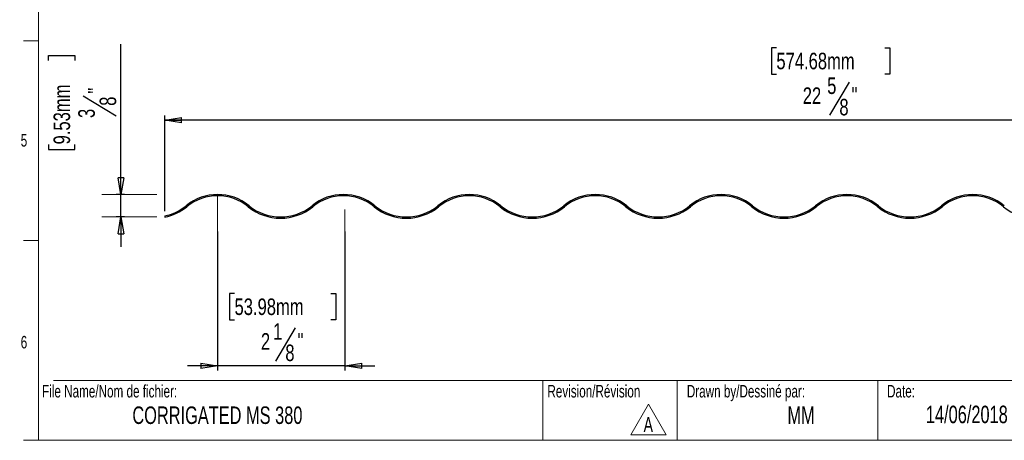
# Model space of a CAD drawing. Header units: inches. Extents: x -14.6 to 29, y 0.4 to 25.5.
# Tile 2 of 12: x 0.5 to 8.7, y 0.5 to 4. Entities that reach past the tile are written whole.
import ezdxf

# ---------------------------------------------------------------- set-up
doc = ezdxf.new("R2010")
doc.units = ezdxf.units.IN
doc.header["$MEASUREMENT"] = 0
doc.layers.add('FORMAT', color=7, linetype='Continuous')
doc.styles.add('SLDTEXTSTYLE0', font='TXT', dxfattribs={"width": 0.7})
doc.styles.add('SLDTEXTSTYLE3', font='TXT', dxfattribs={"width": 0.75})
doc.dimstyles.new('SLDDIMSTYLE1', dxfattribs={"dimtxt": 0.137795, "dimasz": 0.14, "dimexe": 0, "dimexo": 0.0625, "dimgap": 0.034449, "dimtad": 1, "dimdec": 6, "dimlfac": 2, "dimrnd": 1e-09, "dimzin": 12, "dimdsep": 46, "dimlunit": 5, "dimtxsty": 'SLDTEXTSTYLE3', "dimblk1": 'CLOSED', "dimblk2": 'CLOSED', "dimsah": 1, "dimcen": 0.09, "dimadec": 0, "dimazin": 3, "dimtfac": 1, "dimtmove": 0, "dimatfit": 0, "dimldrblk": 'CLOSED', "dimfxl": 1, "dimfrac": 2, "dimtolj": 1, "dimtzin": 12, "dimarcsym": 0})
doc.dimstyles.new('SLDDIMSTYLE2', dxfattribs={"dimtxt": 0.137795, "dimasz": 0.14, "dimexe": 0, "dimexo": 0.0625, "dimgap": 0.034449, "dimtad": 1, "dimdec": 6, "dimlfac": 2, "dimrnd": 1e-09, "dimzin": 12, "dimdsep": 46, "dimlunit": 5, "dimtxsty": 'SLDTEXTSTYLE3', "dimblk1": 'CLOSED', "dimblk2": 'CLOSED', "dimsah": 1, "dimcen": 0.09, "dimadec": 0, "dimazin": 3, "dimtfac": 1, "dimtdec": 3, "dimtofl": 0, "dimtmove": 0, "dimatfit": 3, "dimldrblk": 'CLOSED', "dimfxl": 1, "dimfrac": 2, "dimtolj": 1, "dimtzin": 12, "dimarcsym": 0})

# ---------------------------------------------------------------- blocks, each defined once
blk = doc.blocks.new('SW_NOTE_0')
at = {"color": 0, "linetype": 'Continuous', "lineweight": 0}
for p, q in [((-0.0979, 0.0134), (0.0493, 0.2684)), ((0.0493, 0.2684), (0.1966, 0.0134)), ((0.1966, 0.0134), (-0.0979, 0.0134))]:
    blk.add_line(p, q, dxfattribs=at)
at = {"color": 0, "linetype": 'Continuous', "lineweight": 0, "insert": (0.0488, 0.1611), "char_height": 0.125, "attachment_point": 2, "style": 'SLDTEXTSTYLE0'}
blk.add_mtext('A', dxfattribs=at)
blk = doc.blocks.new('_CLOSED')
at = {"color": 0, "linetype": 'ByBlock', "lineweight": -2}
for p, q in [((-1, 0.166667), (0, 0)), ((-1, 0.166667), (-1, -0.166667)), ((0, 0), (-1, -0.166667)), ((0, 0), (-1, 0))]:
    blk.add_line(p, q, dxfattribs=at)
blk = doc.blocks.new('_D')
at = {"layer": 'FORMAT'}
for p, q in [((2.119, 2.2581), (2.119, 1.0989)), ((3.1815, 2.2581), (3.1815, 1.0989)), ((2.2602, 1.7414), (2.2182, 1.7414)), ((2.2182, 1.7414), (2.2182, 1.5226)), ((3.0629, 1.7414), (3.1049, 1.7414)), ((3.1049, 1.7414), (3.1049, 1.5226)), ((2.2182, 1.5226), (2.2602, 1.5226)), ((3.1049, 1.5226), (3.0629, 1.5226)), ((2.7667, 1.4542), (2.6014, 1.1787)), ((2.119, 1.1383), (1.869, 1.1383)), ((3.1815, 1.1383), (2.119, 1.1383)), ((3.1815, 1.1383), (3.4315, 1.1383))]:
    blk.add_line(p, q, dxfattribs=at)
at = {"layer": 'FORMAT', "xscale": 0.14, "yscale": 0.14}
for p, rotation in [((2.119, 1.1383), 3.434999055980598e-12), ((3.1815, 1.1383), 180.0000000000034)]:
    blk.add_blockref('_CLOSED', p, dxfattribs=dict(at, rotation=rotation))
at = {"layer": 'FORMAT', "char_height": 0.1378, "attachment_point": 1, "style": 'SLDTEXTSTYLE3'}
for s, insert in [('53.98mm', (2.2602, 1.7002)), ('1', (2.5822, 1.4941)), ('2', (2.4804, 1.4114)), ('"', (2.7858, 1.4135)), ('8', (2.684, 1.3159))]:
    blk.add_mtext(s, dxfattribs=dict(at, insert=insert))
blk = doc.blocks.new('_D_1')
at = {"layer": 'FORMAT'}
for p, q in [((1.3126, 2.5677), (1.3126, 3.8214)), ((0.7095, 3.6865), (0.7095, 3.7285)), ((0.7095, 3.7285), (0.9283, 3.7285)), ((0.9283, 3.7285), (0.9283, 3.6865)), ((0.9966, 3.3903), (1.2722, 3.225)), ((0.7095, 2.9857), (0.7095, 2.9437)), ((0.9283, 2.9437), (0.9283, 2.9857)), ((0.7095, 2.9437), (0.9283, 2.9437)), ((1.3436, 2.5677), (1.2732, 2.5677)), ((1.3126, 2.3802), (1.3126, 2.5677)), ((1.3436, 2.3802), (1.2732, 2.3802)), ((1.3126, 2.3802), (1.3126, 2.1302))]:
    blk.add_line(p, q, dxfattribs=at)
at = {"layer": 'FORMAT', "xscale": 0.14, "yscale": 0.14}
for p, rotation in [((1.3126, 2.5677), 270.0000000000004), ((1.3126, 2.3802), 90.0000000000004)]:
    blk.add_blockref('_CLOSED', p, dxfattribs=dict(at, rotation=rotation))
at = {"layer": 'FORMAT', "char_height": 0.1378, "attachment_point": 1, "rotation": 90, "style": 'SLDTEXTSTYLE3'}
for s, insert in [('9.53mm', (0.7506, 2.9857)), ('"', (1.0373, 3.4095)), ('8', (1.135, 3.3077)), ('3', (0.9568, 3.2059))]:
    blk.add_mtext(s, dxfattribs=dict(at, insert=insert))
blk = doc.blocks.new('_D_2')
at = {"layer": 'FORMAT'}
for p, q in [((6.7801, 3.7913), (6.7381, 3.7913)), ((6.7381, 3.7913), (6.7381, 3.5726)), ((7.6845, 3.7913), (7.7265, 3.7913)), ((7.7265, 3.7913), (7.7265, 3.5726)), ((6.7381, 3.5726), (6.7801, 3.5726)), ((7.7265, 3.5726), (7.6845, 3.5726)), ((7.3884, 3.5042), (7.223, 3.2286)), ((1.6777, 2.4281), (1.6777, 3.2276)), ((12.9902, 2.4491), (12.9902, 3.2276)), ((12.9902, 3.1882), (1.6777, 3.1882))]:
    blk.add_line(p, q, dxfattribs=at)
at = {"layer": 'FORMAT', "xscale": 0.14, "yscale": 0.14, "rotation": 180.0000000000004}
blk.add_blockref('_CLOSED', (1.6777, 3.1882, 9.8425), dxfattribs=at)
at = {"layer": 'FORMAT', "xscale": 0.14, "yscale": 0.14}
blk.add_blockref('_CLOSED', (12.9902, 3.1882, 9.8425), dxfattribs=at)
at = {"layer": 'FORMAT', "char_height": 0.1378, "attachment_point": 1, "style": 'SLDTEXTSTYLE3'}
for s, insert in [('574.68mm', (6.7801, 3.7502)), ('5', (7.2039, 3.544)), ('22', (7.0002, 3.4614)), ('"', (7.4075, 3.4635)), ('8', (7.3057, 3.3659))]:
    blk.add_mtext(s, dxfattribs=dict(at, insert=insert))

msp = doc.modelspace()

# ---------------------------------------------------------------- linework, layer by layer
at = {"color": 7, "linetype": 'Continuous', "lineweight": 18}
for p, q in [((0.6262516, 10.51707317), (0.6262516, 0.51707317)), ((0.5012516, 3.8504065), (0.6262516, 3.8504065)), ((0.5012516, 2.18373984), (0.6262516, 2.18373984)), ((0.7512516, 1.01707317), (14.1262516, 1.01707317)), ((4.83168021, 1.01707317), (4.83168021, 0.51707317)), ((5.95393245, 1.01707317), (5.95393245, 0.51707317)), ((7.6262516, 1.01707317), (7.6262516, 0.51707317)), ((0.6262516, 0.51707317), (0.5012516, 0.51707317)), ((14.2512516, 0.51707317), (0.6262516, 0.51707317))]:
    msp.add_line(p, q, dxfattribs=at)
at = {"color": 7, "linetype": 'Continuous', "lineweight": 25}
msp.add_line((1.67772742, 2.3887151), (1.67772742, 2.37850945), dxfattribs=at)
for centre, radius, start, end in [((2.1189697, 2.15328683), 0.414375, 50.692351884, 129.307648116), ((2.1189697, 2.15328683), 0.404375, 50.692351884, 129.307648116), ((3.1689697, 2.15328683), 0.414375, 50.692351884, 129.307648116), ((3.1689697, 2.15328683), 0.404375, 50.692351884, 129.307648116), ((4.2189697, 2.15328683), 0.414375, 50.692351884, 129.307648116), ((4.2189697, 2.15328683), 0.404375, 50.692351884, 129.307648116), ((5.2689697, 2.15328683), 0.414375, 50.692351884, 129.307648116), ((5.2689697, 2.15328683), 0.404375, 50.692351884, 129.307648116), ((6.3189697, 2.15328683), 0.414375, 50.692351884, 129.307648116), ((6.3189697, 2.15328683), 0.404375, 50.692351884, 129.307648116), ((7.3689697, 2.15328683), 0.414375, 50.692351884, 129.307648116), ((7.3689697, 2.15328683), 0.404375, 50.692351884, 129.307648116), ((8.4189697, 2.15328683), 0.414375, 50.692351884, 129.307648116), ((8.4189697, 2.15328683), 0.404375, 50.692351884, 129.307648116), ((1.5939697, 2.79453683), 0.414375, 281.661558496, 309.307648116), ((1.5939697, 2.79453683), 0.424375, 281.383044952, 309.307648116), ((2.6439697, 2.79453683), 0.424375, 230.692351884, 309.307648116), ((2.6439697, 2.79453683), 0.414375, 230.692351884, 309.307648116), ((3.6939697, 2.79453683), 0.424375, 230.692351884, 309.307648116), ((3.6939697, 2.79453683), 0.414375, 230.692351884, 309.307648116), ((4.7439697, 2.79453683), 0.424375, 230.692351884, 309.307648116), ((4.7439697, 2.79453683), 0.414375, 230.692351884, 309.307648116), ((5.7939697, 2.79453683), 0.424375, 230.692351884, 309.307648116), ((5.7939697, 2.79453683), 0.414375, 230.692351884, 309.307648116), ((6.8439697, 2.79453683), 0.424375, 230.692351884, 309.307648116), ((6.8439697, 2.79453683), 0.414375, 230.692351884, 309.307648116), ((7.8939697, 2.79453683), 0.424375, 230.692351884, 309.307648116), ((7.8939697, 2.79453683), 0.414375, 230.692351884, 309.307648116), ((8.9439697, 2.79453683), 0.424375, 230.692351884, 309.307648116)]:
    msp.add_arc(centre, radius, start, end, dxfattribs=at)
at = {"layer": 'FORMAT', "color": 250, "lineweight": 18, "true_color": 0x454545}
for p, q in [((1.61200499, 2.56766183), (1.15385294, 2.56766183)), ((3.1814697, 2.15328683), (3.1814697, 2.44166067)), ((1.61200499, 2.38016183), (1.15385294, 2.38016183))]:
    msp.add_line(p, q, dxfattribs=at)
at = {"layer": 'FORMAT', "lineweight": 18}
msp.add_line((2.1189697, 2.15328683), (2.1189697, 2.56766183), dxfattribs=at)

# ---------------------------------------------------------------- block references
at = {"color": 7, "linetype": 'Continuous', "lineweight": 0}
msp.add_blockref('SW_NOTE_0', (5.66292394, 0.55004025), dxfattribs=at)

# ---------------------------------------------------------------- texts
at = {"color": 7, "linetype": 'Continuous', "lineweight": 0, "style": 'SLDTEXTSTYLE0'}
for s, insert, char_height, attachment_point in [('5', (0.5037246, 3.07157689), 0.10416667, 2), ('6', (0.5037246, 1.38784093), 0.10416667, 2), ('File Name/Nom de fichier:', (0.65493189, 0.97867855), 0.1041666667, 1), ('Revision/Révision', (4.87009835, 0.97867855), 0.1041666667, 1), ('Drawn by/Dessiné par:', (6.03329934, 0.97867855), 0.1041666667, 1), ('Date:', (7.70350905, 0.97867855), 0.104166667, 1), ('CORRIGATED MS 380', (2.1173599, 0.79939677), 0.1458333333, 2), ('MM', (6.98639338, 0.79939676), 0.145833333, 2), ('14/06/2018', (8.36878578, 0.80596202), 0.145833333, 2)]:
    msp.add_mtext(s, dxfattribs=dict(at, insert=insert, char_height=char_height, attachment_point=attachment_point))

# ---------------------------------------------------------------- dimensions: what is measured, and where the dimension line sits
at = {"layer": 'FORMAT'}
for base, p1, p2, angle, picture, middle in [((1.31259764, 2.56766183), (1.38292897, 2.38016183), (1.38292897, 2.56766183), 90, '_D_1', (1.31259764, 3.33609025)), ((2.1189697, 1.13827047), (3.1814697, 2.29747375), (2.1189697, 2.29747375), 0, '_D', (2.66154714, 1.13827047))]:
    dim = msp.add_linear_dim(base=base, p1=p1, p2=p2, angle=angle, dimstyle='SLDDIMSTYLE1', dxfattribs=at)
    dim.commit()
    dim.dimension.update_dxf_attribs({"geometry": picture, "text_midpoint": middle, "dimtype": 160})
dim = msp.add_linear_dim(base=(1.67772742, 3.18823762), p1=(12.99022742, 2.40973825), p2=(1.67772742, 2.3887151), dimstyle='SLDDIMSTYLE2', dxfattribs=at)
dim.commit()
dim.dimension.update_dxf_attribs({"geometry": '_D_2', "text_midpoint": (7.23228895, 3.18823762), "dimtype": 160})

doc.saveas('drawing.dxf')
